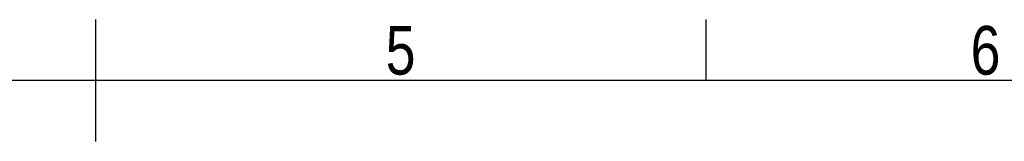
# Model space of a CAD drawing. Header units: millimetres. Extents: x 0 to 420, y 0 to 297.
# Tile 47 of 79: x 204 to 287, y 287 to 297. Entities that reach past the tile are written whole.
import ezdxf

# ---------------------------------------------------------------- set-up
doc = ezdxf.new("R2010")
doc.units = ezdxf.units.MM
doc.layers.add('CARTIGLIO', color=140, linetype='Continuous')
doc.styles.add('SLDTEXTSTYLE2', font='TXT', dxfattribs={"width": 0.821468})

msp = doc.modelspace()

# ---------------------------------------------------------------- linework, layer by layer
at = {"layer": 'CARTIGLIO', "linetype": 'Continuous'}
for p, q in [((210.00376, 286.64835), (210.00376, 296.99679)), ((261.74592, 291.82257), (261.74592, 296.99679)), ((414.8274, 291.82257), (5.18012, 291.82257))]:
    msp.add_line(p, q, dxfattribs=at)

# ---------------------------------------------------------------- texts
at = {"layer": 'CARTIGLIO', "char_height": 4.13937, "attachment_point": 2, "style": 'SLDTEXTSTYLE2'}
for s, insert in [('5', (235.83118, 296.46286)), ('6', (285.42834, 296.46286))]:
    msp.add_mtext(s, dxfattribs=dict(at, insert=insert))

doc.saveas('drawing.dxf')
